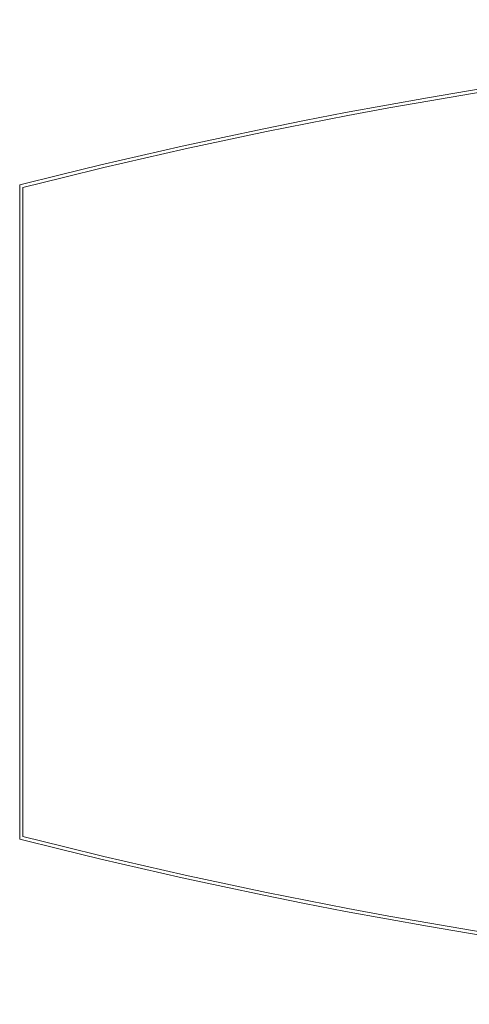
# Model space of a CAD drawing. Header units: inches. Extents: x 17.8 to 113.3, y 44.2 to 80.
# Tile 1 of 6: x 17.8 to 34.1, y 44.2 to 80. Entities that reach past the tile are written whole.
import ezdxf

# ---------------------------------------------------------------- set-up
doc = ezdxf.new("R2010")
doc.units = ezdxf.units.IN
doc.header["$MEASUREMENT"] = 0
doc.linetypes.add('SLD-Solid', pattern=[0])

msp = doc.modelspace()

# ---------------------------------------------------------------- linework, layer by layer
at = {"color": 7, "linetype": 'SLD-Solid', "lineweight": 15}
for p, q in [((17.833, 50.206), (17.833, 73.956)), ((17.951, 73.864), (17.951, 50.297)), ((17.951, 50.297), (17.951, 73.864))]:
    msp.add_line(p, q, dxfattribs=at)
for centre, radius, start, end in [((65.583, -113.05), 193.005, 75.67613, 104.32387), ((65.583, -113.05), 192.887, 75.70338, 104.29662), ((65.583, -113.05), 192.887, 75.70338, 104.29662), ((65.583, 237.211), 193.005, 255.67613, 284.32387), ((65.583, 237.211), 192.887, 255.70338, 284.29662), ((65.583, 237.211), 192.887, 255.70338, 284.29662)]:
    msp.add_arc(centre, radius, start, end, dxfattribs=at)

doc.saveas('drawing.dxf')
